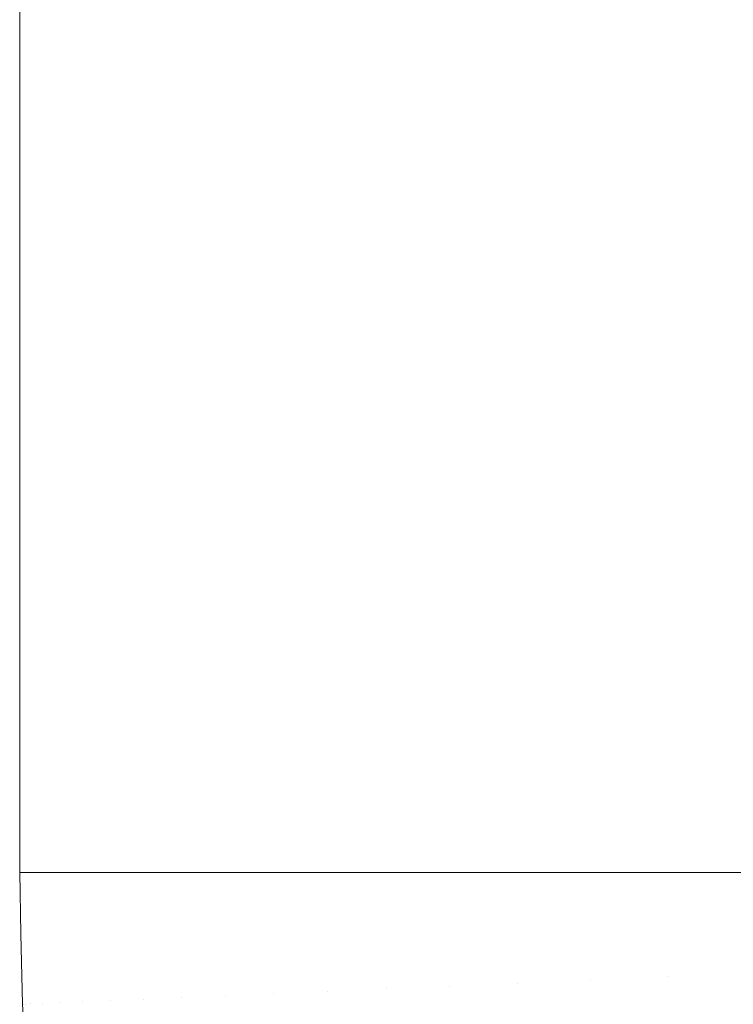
# Model space of a CAD drawing. Header units: centimetres. Extents: x -26 to 27.3, y 37.2 to 39.
# Tile 11 of 256: x -25.9597 to -25.9367, y 37.2959 to 37.3276. Entities that reach past the tile are written whole.
import ezdxf

# ---------------------------------------------------------------- set-up
doc = ezdxf.new("R2010")
doc.units = ezdxf.units.CM
doc.header["$LTSCALE"] = 2.54
doc.layers.add('Lucido design-1', color=7, linetype='Continuous')

# ---------------------------------------------------------------- blocks, each defined once
blk = doc.blocks.new('Gruppo-6-1')
at = {"color": 7, "linetype": 'Continuous', "lineweight": 9}
for points, invisible_edges in [([(-25.959686, 38.900112, -349.379592), (-25.959734, 38.900112, -349.382667), (-25.959734, 37.300112, -349.382667), (-25.959686, 37.300112, -349.379592)], 8), ([(-25.959734, 37.300112, -349.982667), (-25.959734, 38.900112, -349.982667), (-25.959639, 38.900112, -349.987027), (-25.959639, 37.300112, -349.987027)], 4), ([(-25.959686, 38.900112, -373.346355), (-25.959734, 38.900112, -373.34943), (-25.959734, 37.300112, -373.34943), (-25.959686, 37.300112, -373.346355)], 8), ([(-25.959734, 37.300112, -373.94943), (-25.959734, 38.900112, -373.94943), (-25.959639, 38.900112, -373.95379), (-25.959639, 37.300112, -373.95379)], 4), ([(-25.959686, 37.300112, -349.379592), (-25.95962, 37.300112, -349.378308), (-25.95962, 38.900112, -349.378308), (-25.959686, 38.900112, -349.379592)], 10), ([(-25.959686, 37.300112, -373.346355), (-25.95962, 37.300112, -373.345071), (-25.95962, 38.900112, -373.345071), (-25.959686, 38.900112, -373.346355)], 10), ([(-25.959639, 37.300112, -349.987027), (-25.959639, 38.900112, -349.987027), (-25.959372, 38.900112, -349.991159), (-25.959372, 37.300112, -349.991159)], 5), ([(-25.959639, 37.300112, -373.95379), (-25.959639, 38.900112, -373.95379), (-25.959372, 38.900112, -373.957922), (-25.959372, 37.300112, -373.957922)], 5), ([(-25.959473, 38.900112, -349.375446), (-25.95962, 38.900112, -349.378308), (-25.95962, 37.300112, -349.378308), (-25.959473, 37.300112, -349.375446)], 10), ([(-25.959473, 38.900112, -373.342209), (-25.95962, 38.900112, -373.345071), (-25.95962, 37.300112, -373.345071), (-25.959473, 37.300112, -373.342209)], 10), ([(-25.959473, 37.300112, -349.375446), (-25.959354, 37.300112, -349.374176), (-25.959354, 38.900112, -349.374176), (-25.959473, 38.900112, -349.375446)], 10), ([(-25.959473, 37.300112, -373.342209), (-25.959354, 37.300112, -373.340939), (-25.959354, 38.900112, -373.340939), (-25.959473, 38.900112, -373.342209)], 10), ([(-25.959372, 37.300112, -349.991159), (-25.959372, 38.900112, -349.991159), (-25.958936, 38.900112, -349.995273), (-25.958936, 37.300112, -349.995273)], 5), ([(-25.959372, 37.300112, -373.957922), (-25.959372, 38.900112, -373.957922), (-25.958936, 38.900112, -373.962036), (-25.958936, 37.300112, -373.962036)], 5), ([(-25.959087, 38.900112, -349.37131), (-25.959354, 38.900112, -349.374176), (-25.959354, 37.300112, -349.374176), (-25.959087, 37.300112, -349.37131)], 10), ([(-25.959087, 38.900112, -373.338073), (-25.959354, 38.900112, -373.340939), (-25.959354, 37.300112, -373.340939), (-25.959087, 37.300112, -373.338073)], 10), ([(-25.959087, 37.300112, -349.37131), (-25.958918, 37.300112, -349.370062), (-25.958918, 38.900112, -349.370062), (-25.959087, 38.900112, -349.37131)], 10), ([(-25.959087, 37.300112, -373.338073), (-25.958918, 37.300112, -373.336825), (-25.958918, 38.900112, -373.336825), (-25.959087, 38.900112, -373.338073)], 10), ([(-25.958936, 37.300112, -349.995273), (-25.958936, 38.900112, -349.995273), (-25.95833, 38.900112, -349.999363), (-25.95833, 37.300112, -349.999363)], 5), ([(-25.958936, 37.300112, -373.962036), (-25.958936, 38.900112, -373.962036), (-25.95833, 38.900112, -373.966126), (-25.95833, 37.300112, -373.966126)], 5), ([(-25.958529, 38.900112, -349.367189), (-25.958918, 38.900112, -349.370062), (-25.958918, 37.300112, -349.370062), (-25.958529, 37.300112, -349.367189)], 10), ([(-25.958529, 38.900112, -373.333952), (-25.958918, 38.900112, -373.336825), (-25.958918, 37.300112, -373.336825), (-25.958529, 37.300112, -373.333952)], 10), ([(-25.958529, 37.300112, -349.367189), (-25.958312, 37.300112, -349.365974), (-25.958312, 38.900112, -349.365974), (-25.958529, 38.900112, -349.367189)], 10), ([(-25.958529, 37.300112, -373.333952), (-25.958312, 37.300112, -373.332737), (-25.958312, 38.900112, -373.332737), (-25.958529, 38.900112, -373.333952)], 10), ([(-25.95833, 37.300112, -349.999363), (-25.95833, 38.900112, -349.999363), (-25.957557, 38.900112, -350.00342), (-25.957557, 37.300112, -350.00342)], 5), ([(-25.95833, 37.300112, -373.966126), (-25.95833, 38.900112, -373.966126), (-25.957557, 38.900112, -373.970183), (-25.957557, 37.300112, -373.970183)], 5), ([(-25.957799, 38.900112, -349.363092), (-25.958312, 38.900112, -349.365974), (-25.958312, 37.300112, -349.365974), (-25.957799, 37.300112, -349.363092)], 10), ([(-25.957799, 38.900112, -373.329855), (-25.958312, 38.900112, -373.332737), (-25.958312, 37.300112, -373.332737), (-25.957799, 37.300112, -373.329855)], 10), ([(-25.957799, 37.300112, -349.363092), (-25.957539, 37.300112, -349.361917), (-25.957539, 38.900112, -349.361917), (-25.957799, 38.900112, -349.363092)], 10), ([(-25.957799, 37.300112, -373.329855), (-25.957539, 37.300112, -373.32868), (-25.957539, 38.900112, -373.32868), (-25.957799, 38.900112, -373.329855)], 10), ([(-25.957557, 37.300112, -350.00342), (-25.957557, 38.900112, -350.00342), (-25.956617, 38.900112, -350.007438), (-25.956617, 37.300112, -350.007438)], 5), ([(-25.957557, 37.300112, -373.970183), (-25.957557, 38.900112, -373.970183), (-25.956617, 38.900112, -373.974201), (-25.956617, 37.300112, -373.974201)], 5), ([(-25.956899, 38.900112, -349.359025), (-25.957539, 38.900112, -349.361917), (-25.957539, 37.300112, -349.361917), (-25.956899, 37.300112, -349.359025)], 10), ([(-25.956899, 38.900112, -373.325788), (-25.957539, 38.900112, -373.32868), (-25.957539, 37.300112, -373.32868), (-25.956899, 37.300112, -373.325788)], 10), ([(-25.956899, 37.300112, -349.359025), (-25.9566, 37.300112, -349.357899), (-25.9566, 38.900112, -349.357899), (-25.956899, 38.900112, -349.359025)], 10), ([(-25.956899, 37.300112, -373.325788), (-25.9566, 37.300112, -373.324663), (-25.9566, 38.900112, -373.324663), (-25.956899, 38.900112, -373.325788)], 10), ([(-25.956617, 37.300112, -350.007438), (-25.956617, 38.900112, -350.007438), (-25.955513, 38.900112, -350.011411), (-25.955513, 37.300112, -350.011411)], 5), ([(-25.956617, 37.300112, -373.974201), (-25.956617, 38.900112, -373.974201), (-25.955513, 38.900112, -373.978174), (-25.955513, 37.300112, -373.978174)], 5), ([(-25.955829, 38.900112, -349.354995), (-25.9566, 38.900112, -349.357899), (-25.9566, 37.300112, -349.357899), (-25.955829, 37.300112, -349.354995)], 10), ([(-25.955829, 38.900112, -373.321758), (-25.9566, 38.900112, -373.324663), (-25.9566, 37.300112, -373.324663), (-25.955829, 37.300112, -373.321758)], 10), ([(-25.955829, 37.300112, -349.354995), (-25.955497, 37.300112, -349.353927), (-25.955497, 38.900112, -349.353927), (-25.955829, 38.900112, -349.354995)], 10), ([(-25.955829, 37.300112, -373.321758), (-25.955497, 37.300112, -373.32069), (-25.955497, 38.900112, -373.32069), (-25.955829, 38.900112, -373.321758)], 10), ([(-25.955513, 37.300112, -350.011411), (-25.955513, 38.900112, -350.011411), (-25.954248, 38.900112, -350.015332), (-25.954248, 37.300112, -350.015332)], 5), ([(-25.955513, 37.300112, -373.978174), (-25.955513, 38.900112, -373.978174), (-25.954248, 38.900112, -373.982095), (-25.954248, 37.300112, -373.982095)], 5), ([(-25.954591, 38.900112, -349.35101), (-25.955497, 38.900112, -349.353927), (-25.955497, 37.300112, -349.353927), (-25.954591, 37.300112, -349.35101)], 10), ([(-25.954591, 38.900112, -373.317773), (-25.955497, 38.900112, -373.32069), (-25.955497, 37.300112, -373.32069), (-25.954591, 37.300112, -373.317773)], 10), ([(-25.954591, 37.300112, -349.35101), (-25.954233, 37.300112, -349.350007), (-25.954233, 38.900112, -349.350007), (-25.954591, 38.900112, -349.35101)], 10), ([(-25.954591, 37.300112, -373.317773), (-25.954233, 37.300112, -373.31677), (-25.954233, 38.900112, -373.31677), (-25.954591, 38.900112, -373.317773)], 10), ([(-25.954248, 37.300112, -350.015332), (-25.954248, 38.900112, -350.015332), (-25.952824, 38.900112, -350.019194), (-25.952824, 37.300112, -350.019194)], 5), ([(-25.954248, 37.300112, -373.982095), (-25.954248, 38.900112, -373.982095), (-25.952824, 38.900112, -373.985957), (-25.952824, 37.300112, -373.985957)], 5), ([(-25.953186, 38.900112, -349.347077), (-25.954233, 38.900112, -349.350007), (-25.954233, 37.300112, -349.350007), (-25.953186, 37.300112, -349.347077)], 10), ([(-25.953186, 38.900112, -373.31384), (-25.954233, 38.900112, -373.31677), (-25.954233, 37.300112, -373.31677), (-25.953186, 37.300112, -373.31384)], 10), ([(-25.953186, 37.300112, -349.347077), (-25.952809, 37.300112, -349.346146), (-25.952809, 38.900112, -349.346146), (-25.953186, 38.900112, -349.347077)], 10), ([(-25.953186, 37.300112, -373.31384), (-25.952809, 37.300112, -373.312909), (-25.952809, 38.900112, -373.312909), (-25.953186, 38.900112, -373.31384)], 10), ([(-25.952824, 37.300112, -350.019194), (-25.952824, 38.900112, -350.019194), (-25.951243, 38.900112, -350.02299), (-25.951243, 37.300112, -350.02299)], 5), ([(-25.952824, 37.300112, -373.985957), (-25.952824, 38.900112, -373.985957), (-25.951243, 38.900112, -373.989753), (-25.951243, 37.300112, -373.989753)], 5), ([(-25.951617, 38.900112, -349.343202), (-25.952809, 38.900112, -349.346146), (-25.952809, 37.300112, -349.346146), (-25.951617, 37.300112, -349.343202)], 10), ([(-25.951617, 38.900112, -373.309965), (-25.952809, 38.900112, -373.312909), (-25.952809, 37.300112, -373.312909), (-25.951617, 37.300112, -373.309965)], 10), ([(-25.951617, 37.300112, -349.343202), (-25.951229, 37.300112, -349.342349), (-25.951229, 38.900112, -349.342349), (-25.951617, 38.900112, -349.343202)], 10), ([(-25.951617, 37.300112, -373.309965), (-25.951229, 37.300112, -373.309112), (-25.951229, 38.900112, -373.309112), (-25.951617, 38.900112, -373.309965)], 10), ([(-25.951243, 37.300112, -350.02299), (-25.951243, 38.900112, -350.02299), (-25.949509, 38.900112, -350.026716), (-25.949509, 37.300112, -350.026716)], 5), ([(-25.951243, 37.300112, -373.989753), (-25.951243, 38.900112, -373.989753), (-25.949509, 38.900112, -373.993479), (-25.949509, 37.300112, -373.993479)], 5), ([(-25.949885, 38.900112, -349.339392), (-25.951229, 38.900112, -349.342349), (-25.951229, 37.300112, -349.342349), (-25.949885, 37.300112, -349.339392)], 10), ([(-25.949885, 38.900112, -373.306155), (-25.951229, 38.900112, -373.309112), (-25.951229, 37.300112, -373.309112), (-25.949885, 37.300112, -373.306155)], 10), ([(-25.949885, 37.300112, -349.339392), (-25.949497, 37.300112, -349.338624), (-25.949497, 38.900112, -349.338624), (-25.949885, 38.900112, -349.339392)], 10), ([(-25.949885, 37.300112, -373.306155), (-25.949497, 37.300112, -373.305387), (-25.949497, 38.900112, -373.305387), (-25.949885, 38.900112, -373.306155)], 10), ([(-25.949509, 37.300112, -350.026716), (-25.949509, 38.900112, -350.026716), (-25.947626, 38.900112, -350.030363), (-25.947626, 37.300112, -350.030363)], 5), ([(-25.949509, 37.300112, -373.993479), (-25.949509, 38.900112, -373.993479), (-25.947626, 38.900112, -373.997126), (-25.947626, 37.300112, -373.997126)], 5), ([(-25.947994, 38.900112, -349.335655), (-25.949497, 38.900112, -349.338624), (-25.949497, 37.300112, -349.338624), (-25.947994, 37.300112, -349.335655)], 10), ([(-25.947994, 38.900112, -373.302418), (-25.949497, 38.900112, -373.305387), (-25.949497, 37.300112, -373.305387), (-25.947994, 37.300112, -373.302418)], 10), ([(-25.947994, 37.300112, -349.335655), (-25.947614, 37.300112, -349.334976), (-25.947614, 38.900112, -349.334976), (-25.947994, 38.900112, -349.335655)], 10), ([(-25.947994, 37.300112, -373.302418), (-25.947614, 37.300112, -373.301739), (-25.947614, 38.900112, -373.301739), (-25.947994, 38.900112, -373.302418)], 10), ([(-25.947626, 37.300112, -350.030363), (-25.947626, 38.900112, -350.030363), (-25.945596, 38.900112, -350.033928), (-25.945596, 37.300112, -350.033928)], 5), ([(-25.947626, 37.300112, -373.997126), (-25.947626, 38.900112, -373.997126), (-25.945596, 38.900112, -374.000691), (-25.945596, 37.300112, -374.000691)], 5), ([(-25.945946, 38.900112, -349.331997), (-25.947614, 38.900112, -349.334976), (-25.947614, 37.300112, -349.334976), (-25.945946, 37.300112, -349.331997)], 10), ([(-25.945946, 38.900112, -373.29876), (-25.947614, 38.900112, -373.301739), (-25.947614, 37.300112, -373.301739), (-25.945946, 37.300112, -373.29876)], 10), ([(-25.945946, 37.300112, -349.331997), (-25.945586, 37.300112, -349.331412), (-25.945586, 38.900112, -349.331412), (-25.945946, 38.900112, -349.331997)], 10), ([(-25.945946, 37.300112, -373.29876), (-25.945586, 37.300112, -373.298175), (-25.945586, 38.900112, -373.298175), (-25.945946, 38.900112, -373.29876)], 10), ([(-25.945596, 37.300112, -350.033928), (-25.945596, 38.900112, -350.033928), (-25.943423, 38.900112, -350.037403), (-25.943423, 37.300112, -350.037403)], 5), ([(-25.945596, 37.300112, -374.000691), (-25.945596, 38.900112, -374.000691), (-25.943423, 38.900112, -374.004166), (-25.943423, 37.300112, -374.004166)], 5), ([(-25.943744, 38.900112, -349.328425), (-25.945586, 38.900112, -349.331412), (-25.945586, 37.300112, -349.331412), (-25.943744, 37.300112, -349.328425)], 10), ([(-25.943744, 38.900112, -373.295188), (-25.945586, 38.900112, -373.298175), (-25.945586, 37.300112, -373.298175), (-25.943744, 37.300112, -373.295188)], 10), ([(-25.943744, 37.300112, -349.328425), (-25.943415, 37.300112, -349.327937), (-25.943415, 38.900112, -349.327937), (-25.943744, 38.900112, -349.328425)], 10), ([(-25.943744, 37.300112, -373.295188), (-25.943415, 37.300112, -373.2947), (-25.943415, 38.900112, -373.2947), (-25.943744, 38.900112, -373.295188)], 10), ([(-25.943423, 37.300112, -350.037403), (-25.943423, 38.900112, -350.037403), (-25.941113, 38.900112, -350.040783), (-25.941113, 37.300112, -350.040783)], 5), ([(-25.943423, 37.300112, -374.004166), (-25.943423, 38.900112, -374.004166), (-25.941113, 38.900112, -374.007546), (-25.941113, 37.300112, -374.007546)], 5), ([(-25.941392, 38.900112, -349.324944), (-25.943415, 38.900112, -349.327937), (-25.943415, 37.300112, -349.327937), (-25.941392, 37.300112, -349.324944)], 10), ([(-25.941392, 38.900112, -373.291708), (-25.943415, 38.900112, -373.2947), (-25.943415, 37.300112, -373.2947), (-25.941392, 37.300112, -373.291708)], 10), ([(-25.941392, 37.300112, -349.324944), (-25.941105, 37.300112, -349.324556), (-25.941105, 38.900112, -349.324556), (-25.941392, 38.900112, -349.324944)], 10), ([(-25.941392, 37.300112, -373.291708), (-25.941105, 37.300112, -373.291319), (-25.941105, 38.900112, -373.291319), (-25.941392, 38.900112, -373.291708)], 10), ([(-25.941113, 37.300112, -350.040783), (-25.941113, 38.900112, -350.040783), (-25.938668, 38.900112, -350.044062), (-25.938668, 37.300112, -350.044062)], 5), ([(-25.941113, 37.300112, -374.007546), (-25.941113, 38.900112, -374.007546), (-25.938668, 38.900112, -374.010825), (-25.938668, 37.300112, -374.010825)], 5), ([(-25.938894, 38.900112, -349.321563), (-25.941105, 38.900112, -349.324556), (-25.941105, 37.300112, -349.324556), (-25.938894, 37.300112, -349.321563)], 10), ([(-25.938894, 38.900112, -373.288326), (-25.941105, 38.900112, -373.291319), (-25.941105, 37.300112, -373.291319), (-25.938894, 37.300112, -373.288326)], 10), ([(-25.938894, 37.300112, -349.321563), (-25.938662, 37.300112, -349.321276), (-25.938662, 38.900112, -349.321276), (-25.938894, 38.900112, -349.321563)], 10), ([(-25.938894, 37.300112, -373.288326), (-25.938662, 37.300112, -373.288039), (-25.938662, 38.900112, -373.288039), (-25.938894, 38.900112, -373.288326)], 10), ([(-25.938668, 37.300112, -350.044062), (-25.938668, 38.900112, -350.044062), (-25.936093, 38.900112, -350.047236), (-25.936093, 37.300112, -350.047236)], 5), ([(-25.938668, 37.300112, -374.010825), (-25.938668, 38.900112, -374.010825), (-25.936093, 38.900112, -374.013999), (-25.936093, 37.300112, -374.013999)], 5), ([(-25.936252, 38.900112, -349.318286), (-25.938662, 38.900112, -349.321276), (-25.938662, 37.300112, -349.321276), (-25.936252, 37.300112, -349.318286)], 10), ([(-25.936252, 38.900112, -373.285049), (-25.938662, 38.900112, -373.288039), (-25.938662, 37.300112, -373.288039), (-25.936252, 37.300112, -373.285049)], 10), ([(-25.959686, 37.300112, -349.379592), (-25.959734, 37.300112, -349.382667), (-25.959692, 37.29814, -349.382667)], 8), ([(-25.959692, 37.29814, -349.982667), (-25.959692, 37.29814, -349.382667), (-25.959734, 37.300112, -349.382667), (-25.959734, 37.300112, -349.982667)], 1), ([(-25.959692, 37.29814, -349.982667), (-25.959734, 37.300112, -349.982667), (-25.959639, 37.300112, -349.987027)], 8), ([(-25.959686, 37.300112, -373.346355), (-25.959734, 37.300112, -373.34943), (-25.959692, 37.29814, -373.34943)], 8), ([(-25.959692, 37.29814, -373.94943), (-25.959692, 37.29814, -373.34943), (-25.959734, 37.300112, -373.34943), (-25.959734, 37.300112, -373.94943)], 1), ([(-25.959692, 37.29814, -373.94943), (-25.959734, 37.300112, -373.94943), (-25.959639, 37.300112, -373.95379)], 8), ([(-25.959692, 37.29814, -349.382667), (-25.959644, 37.295868, -349.382667), (-25.959596, 37.29587, -349.379592), (-25.959686, 37.300112, -349.379592)], 14), ([(-25.959639, 37.300112, -349.987027), (-25.959549, 37.295872, -349.987027), (-25.959644, 37.295868, -349.982667), (-25.959692, 37.29814, -349.982667)], 11), ([(-25.959692, 37.29814, -373.34943), (-25.959644, 37.295868, -373.34943), (-25.959596, 37.29587, -373.346355), (-25.959686, 37.300112, -373.346355)], 14), ([(-25.959639, 37.300112, -373.95379), (-25.959549, 37.295872, -373.95379), (-25.959644, 37.295868, -373.94943), (-25.959692, 37.29814, -373.94943)], 11), ([(-25.95962, 37.300112, -349.378308), (-25.959686, 37.300112, -349.379592), (-25.959596, 37.29587, -349.379592)], 10), ([(-25.95962, 37.300112, -373.345071), (-25.959686, 37.300112, -373.346355), (-25.959596, 37.29587, -373.346355)], 10), ([(-25.959549, 37.295872, -349.987027), (-25.959639, 37.300112, -349.987027), (-25.959372, 37.300112, -349.991159), (-25.959283, 37.295883, -349.991159)], 13), ([(-25.959549, 37.295872, -373.95379), (-25.959639, 37.300112, -373.95379), (-25.959372, 37.300112, -373.957922), (-25.959283, 37.295883, -373.957922)], 13), ([(-25.959596, 37.29587, -349.379592), (-25.959383, 37.295879, -349.375446), (-25.959473, 37.300112, -349.375446), (-25.95962, 37.300112, -349.378308)], 11), ([(-25.959596, 37.29587, -373.346355), (-25.959383, 37.295879, -373.342209), (-25.959473, 37.300112, -373.342209), (-25.95962, 37.300112, -373.345071)], 11), ([(-25.959354, 37.300112, -349.374176), (-25.959473, 37.300112, -349.375446), (-25.959383, 37.295879, -349.375446)], 10), ([(-25.959354, 37.300112, -373.340939), (-25.959473, 37.300112, -373.342209), (-25.959383, 37.295879, -373.342209)], 10), ([(-25.959383, 37.295879, -349.375446), (-25.958997, 37.295895, -349.37131), (-25.959087, 37.300112, -349.37131), (-25.959354, 37.300112, -349.374176)], 11), ([(-25.959383, 37.295879, -373.342209), (-25.958997, 37.295895, -373.338073), (-25.959087, 37.300112, -373.338073), (-25.959354, 37.300112, -373.340939)], 11), ([(-25.959283, 37.295883, -349.991159), (-25.959372, 37.300112, -349.991159), (-25.958936, 37.300112, -349.995273), (-25.958846, 37.295902, -349.995273)], 13), ([(-25.959283, 37.295883, -373.957922), (-25.959372, 37.300112, -373.957922), (-25.958936, 37.300112, -373.962036), (-25.958846, 37.295902, -373.962036)], 13), ([(-25.958918, 37.300112, -349.370062), (-25.959087, 37.300112, -349.37131), (-25.958997, 37.295895, -349.37131)], 10), ([(-25.958918, 37.300112, -373.336825), (-25.959087, 37.300112, -373.338073), (-25.958997, 37.295895, -373.338073)], 10), ([(-25.958997, 37.295895, -349.37131), (-25.95844, 37.295919, -349.367189), (-25.958529, 37.300112, -349.367189), (-25.958918, 37.300112, -349.370062)], 11), ([(-25.958997, 37.295895, -373.338073), (-25.95844, 37.295919, -373.333952), (-25.958529, 37.300112, -373.333952), (-25.958918, 37.300112, -373.336825)], 11), ([(-25.958846, 37.295902, -349.995273), (-25.958936, 37.300112, -349.995273), (-25.95833, 37.300112, -349.999363), (-25.958241, 37.295927, -349.999363)], 13), ([(-25.958846, 37.295902, -373.962036), (-25.958936, 37.300112, -373.962036), (-25.95833, 37.300112, -373.966126), (-25.958241, 37.295927, -373.966126)], 13), ([(-25.958312, 37.300112, -349.365974), (-25.958529, 37.300112, -349.367189), (-25.95844, 37.295919, -349.367189)], 10), ([(-25.958312, 37.300112, -373.332737), (-25.958529, 37.300112, -373.333952), (-25.95844, 37.295919, -373.333952)], 10), ([(-25.95844, 37.295919, -349.367189), (-25.957711, 37.29595, -349.363092), (-25.957799, 37.300112, -349.363092), (-25.958312, 37.300112, -349.365974)], 11), ([(-25.95844, 37.295919, -373.333952), (-25.957711, 37.29595, -373.329855), (-25.957799, 37.300112, -373.329855), (-25.958312, 37.300112, -373.332737)], 11), ([(-25.958241, 37.295927, -349.999363), (-25.95833, 37.300112, -349.999363), (-25.957557, 37.300112, -350.00342), (-25.957468, 37.29596, -350.00342)], 13), ([(-25.958241, 37.295927, -373.966126), (-25.95833, 37.300112, -373.966126), (-25.957557, 37.300112, -373.970183), (-25.957468, 37.29596, -373.970183)], 13), ([(-25.957539, 37.300112, -349.361917), (-25.957799, 37.300112, -349.363092), (-25.957711, 37.29595, -349.363092)], 10), ([(-25.957539, 37.300112, -373.32868), (-25.957799, 37.300112, -373.329855), (-25.957711, 37.29595, -373.329855)], 10), ([(-25.957711, 37.29595, -349.363092), (-25.956811, 37.295988, -349.359025), (-25.956899, 37.300112, -349.359025), (-25.957539, 37.300112, -349.361917)], 11), ([(-25.957711, 37.29595, -373.329855), (-25.956811, 37.295988, -373.325788), (-25.956899, 37.300112, -373.325788), (-25.957539, 37.300112, -373.32868)], 11), ([(-25.957468, 37.29596, -350.00342), (-25.957557, 37.300112, -350.00342), (-25.956617, 37.300112, -350.007438), (-25.95653, 37.296, -350.007438)], 13), ([(-25.957468, 37.29596, -373.970183), (-25.957557, 37.300112, -373.970183), (-25.956617, 37.300112, -373.974201), (-25.95653, 37.296, -373.974201)], 13), ([(-25.9566, 37.300112, -349.357899), (-25.956899, 37.300112, -349.359025), (-25.956811, 37.295988, -349.359025)], 10), ([(-25.9566, 37.300112, -373.324663), (-25.956899, 37.300112, -373.325788), (-25.956811, 37.295988, -373.325788)], 10), ([(-25.956811, 37.295988, -349.359025), (-25.955742, 37.296034, -349.354995), (-25.955829, 37.300112, -349.354995), (-25.9566, 37.300112, -349.357899)], 11), ([(-25.956811, 37.295988, -373.325788), (-25.955742, 37.296034, -373.321758), (-25.955829, 37.300112, -373.321758), (-25.9566, 37.300112, -373.324663)], 11), ([(-25.95653, 37.296, -350.007438), (-25.956617, 37.300112, -350.007438), (-25.955513, 37.300112, -350.011411), (-25.955427, 37.296047, -350.011411)], 13), ([(-25.95653, 37.296, -373.974201), (-25.956617, 37.300112, -373.974201), (-25.955513, 37.300112, -373.978174), (-25.955427, 37.296047, -373.978174)], 13), ([(-25.955497, 37.300112, -349.353927), (-25.955829, 37.300112, -349.354995), (-25.955742, 37.296034, -349.354995)], 10), ([(-25.955497, 37.300112, -373.32069), (-25.955829, 37.300112, -373.321758), (-25.955742, 37.296034, -373.321758)], 10), ([(-25.955742, 37.296034, -349.354995), (-25.954505, 37.296086, -349.35101), (-25.954591, 37.300112, -349.35101), (-25.955497, 37.300112, -349.353927)], 11), ([(-25.955742, 37.296034, -373.321758), (-25.954505, 37.296086, -373.317773), (-25.954591, 37.300112, -373.317773), (-25.955497, 37.300112, -373.32069)], 11), ([(-25.955427, 37.296047, -350.011411), (-25.955513, 37.300112, -350.011411), (-25.954248, 37.300112, -350.015332), (-25.954163, 37.296101, -350.015332)], 13), ([(-25.955427, 37.296047, -373.978174), (-25.955513, 37.300112, -373.978174), (-25.954248, 37.300112, -373.982095), (-25.954163, 37.296101, -373.982095)], 13), ([(-25.954233, 37.300112, -349.350007), (-25.954591, 37.300112, -349.35101), (-25.954505, 37.296086, -349.35101)], 10), ([(-25.954233, 37.300112, -373.31677), (-25.954591, 37.300112, -373.317773), (-25.954505, 37.296086, -373.317773)], 10), ([(-25.954505, 37.296086, -349.35101), (-25.953102, 37.296146, -349.347077), (-25.953186, 37.300112, -349.347077), (-25.954233, 37.300112, -349.350007)], 11), ([(-25.954505, 37.296086, -373.317773), (-25.953102, 37.296146, -373.31384), (-25.953186, 37.300112, -373.31384), (-25.954233, 37.300112, -373.31677)], 11), ([(-25.954163, 37.296101, -350.015332), (-25.954248, 37.300112, -350.015332), (-25.952824, 37.300112, -350.019194), (-25.95274, 37.296161, -350.019194)], 13), ([(-25.954163, 37.296101, -373.982095), (-25.954248, 37.300112, -373.982095), (-25.952824, 37.300112, -373.985957), (-25.95274, 37.296161, -373.985957)], 13), ([(-25.952809, 37.300112, -349.346146), (-25.953186, 37.300112, -349.347077), (-25.953102, 37.296146, -349.347077)], 10), ([(-25.952809, 37.300112, -373.312909), (-25.953186, 37.300112, -373.31384), (-25.953102, 37.296146, -373.31384)], 10), ([(-25.953102, 37.296146, -349.347077), (-25.951534, 37.296212, -349.343202), (-25.951617, 37.300112, -349.343202), (-25.952809, 37.300112, -349.346146)], 11), ([(-25.953102, 37.296146, -373.31384), (-25.951534, 37.296212, -373.309965), (-25.951617, 37.300112, -373.309965), (-25.952809, 37.300112, -373.312909)], 11), ([(-25.95274, 37.296161, -350.019194), (-25.952824, 37.300112, -350.019194), (-25.951243, 37.300112, -350.02299), (-25.951161, 37.296228, -350.02299)], 13), ([(-25.95274, 37.296161, -373.985957), (-25.952824, 37.300112, -373.985957), (-25.951243, 37.300112, -373.989753), (-25.951161, 37.296228, -373.989753)], 13), ([(-25.951229, 37.300112, -349.342349), (-25.951617, 37.300112, -349.343202), (-25.951534, 37.296212, -349.343202)], 10), ([(-25.951229, 37.300112, -373.309112), (-25.951617, 37.300112, -373.309965), (-25.951534, 37.296212, -373.309965)], 10), ([(-25.951534, 37.296212, -349.343202), (-25.949804, 37.296286, -349.339392), (-25.949885, 37.300112, -349.339392), (-25.951229, 37.300112, -349.342349)], 11), ([(-25.951534, 37.296212, -373.309965), (-25.949804, 37.296286, -373.306155), (-25.949885, 37.300112, -373.306155), (-25.951229, 37.300112, -373.309112)], 11), ([(-25.951161, 37.296228, -350.02299), (-25.951243, 37.300112, -350.02299), (-25.949509, 37.300112, -350.026716), (-25.949429, 37.296302, -350.026716)], 13), ([(-25.951161, 37.296228, -373.989753), (-25.951243, 37.300112, -373.989753), (-25.949509, 37.300112, -373.993479), (-25.949429, 37.296302, -373.993479)], 13), ([(-25.949497, 37.300112, -349.338624), (-25.949885, 37.300112, -349.339392), (-25.949804, 37.296286, -349.339392)], 10), ([(-25.949497, 37.300112, -373.305387), (-25.949885, 37.300112, -373.306155), (-25.949804, 37.296286, -373.306155)], 10), ([(-25.949804, 37.296286, -349.339392), (-25.947915, 37.296366, -349.335655), (-25.947994, 37.300112, -349.335655), (-25.949497, 37.300112, -349.338624)], 11), ([(-25.949804, 37.296286, -373.306155), (-25.947915, 37.296366, -373.302418), (-25.947994, 37.300112, -373.302418), (-25.949497, 37.300112, -373.305387)], 11), ([(-25.949429, 37.296302, -350.026716), (-25.949509, 37.300112, -350.026716), (-25.947626, 37.300112, -350.030363), (-25.947547, 37.296382, -350.030363)], 13), ([(-25.949429, 37.296302, -373.993479), (-25.949509, 37.300112, -373.993479), (-25.947626, 37.300112, -373.997126), (-25.947547, 37.296382, -373.997126)], 13), ([(-25.947614, 37.300112, -349.334976), (-25.947994, 37.300112, -349.335655), (-25.947915, 37.296366, -349.335655)], 10), ([(-25.947614, 37.300112, -373.301739), (-25.947994, 37.300112, -373.302418), (-25.947915, 37.296366, -373.302418)], 10), ([(-25.947915, 37.296366, -349.335655), (-25.945869, 37.296453, -349.331997), (-25.945946, 37.300112, -349.331997), (-25.947614, 37.300112, -349.334976)], 11), ([(-25.947915, 37.296366, -373.302418), (-25.945869, 37.296453, -373.29876), (-25.945946, 37.300112, -373.29876), (-25.947614, 37.300112, -373.301739)], 11), ([(-25.947547, 37.296382, -350.030363), (-25.947626, 37.300112, -350.030363), (-25.945596, 37.300112, -350.033928), (-25.945519, 37.296468, -350.033928)], 13), ([(-25.947547, 37.296382, -373.997126), (-25.947626, 37.300112, -373.997126), (-25.945596, 37.300112, -374.000691), (-25.945519, 37.296468, -374.000691)], 13), ([(-25.945586, 37.300112, -349.331412), (-25.945946, 37.300112, -349.331997), (-25.945869, 37.296453, -349.331997)], 10), ([(-25.945586, 37.300112, -373.298175), (-25.945946, 37.300112, -373.29876), (-25.945869, 37.296453, -373.29876)], 10), ([(-25.945869, 37.296453, -349.331997), (-25.943669, 37.296546, -349.328425), (-25.943744, 37.300112, -349.328425), (-25.945586, 37.300112, -349.331412)], 11), ([(-25.945869, 37.296453, -373.29876), (-25.943669, 37.296546, -373.295188), (-25.943744, 37.300112, -373.295188), (-25.945586, 37.300112, -373.298175)], 11), ([(-25.945519, 37.296468, -350.033928), (-25.945596, 37.300112, -350.033928), (-25.943423, 37.300112, -350.037403), (-25.943348, 37.29656, -350.037403)], 13), ([(-25.945519, 37.296468, -374.000691), (-25.945596, 37.300112, -374.000691), (-25.943423, 37.300112, -374.004166), (-25.943348, 37.29656, -374.004166)], 13), ([(-25.943415, 37.300112, -349.327937), (-25.943744, 37.300112, -349.328425), (-25.943669, 37.296546, -349.328425)], 10), ([(-25.943415, 37.300112, -373.2947), (-25.943744, 37.300112, -373.295188), (-25.943669, 37.296546, -373.295188)], 10), ([(-25.943669, 37.296546, -349.328425), (-25.941319, 37.296646, -349.324944), (-25.941392, 37.300112, -349.324944), (-25.943415, 37.300112, -349.327937)], 11), ([(-25.943669, 37.296546, -373.295188), (-25.941319, 37.296646, -373.291708), (-25.941392, 37.300112, -373.291708), (-25.943415, 37.300112, -373.2947)], 11), ([(-25.943348, 37.29656, -350.037403), (-25.943423, 37.300112, -350.037403), (-25.941113, 37.300112, -350.040783), (-25.941039, 37.296658, -350.040783)], 13), ([(-25.943348, 37.29656, -374.004166), (-25.943423, 37.300112, -374.004166), (-25.941113, 37.300112, -374.007546), (-25.941039, 37.296658, -374.007546)], 13), ([(-25.941105, 37.300112, -349.324556), (-25.941392, 37.300112, -349.324944), (-25.941319, 37.296646, -349.324944)], 10), ([(-25.941105, 37.300112, -373.291319), (-25.941392, 37.300112, -373.291708), (-25.941319, 37.296646, -373.291708)], 10), ([(-25.941319, 37.296646, -349.324944), (-25.938822, 37.296752, -349.321563), (-25.938894, 37.300112, -349.321563), (-25.941105, 37.300112, -349.324556)], 11), ([(-25.941319, 37.296646, -373.291708), (-25.938822, 37.296752, -373.288326), (-25.938894, 37.300112, -373.288326), (-25.941105, 37.300112, -373.291319)], 11), ([(-25.941039, 37.296658, -350.040783), (-25.941113, 37.300112, -350.040783), (-25.938668, 37.300112, -350.044062), (-25.938597, 37.296762, -350.044062)], 13), ([(-25.941039, 37.296658, -374.007546), (-25.941113, 37.300112, -374.007546), (-25.938668, 37.300112, -374.010825), (-25.938597, 37.296762, -374.010825)], 13), ([(-25.938662, 37.300112, -349.321276), (-25.938894, 37.300112, -349.321563), (-25.938822, 37.296752, -349.321563)], 10), ([(-25.938662, 37.300112, -373.288039), (-25.938894, 37.300112, -373.288326), (-25.938822, 37.296752, -373.288326)], 10), ([(-25.938822, 37.296752, -349.321563), (-25.936183, 37.296864, -349.318286), (-25.936252, 37.300112, -349.318286), (-25.938662, 37.300112, -349.321276)], 11), ([(-25.938822, 37.296752, -373.288326), (-25.936183, 37.296864, -373.285049), (-25.936252, 37.300112, -373.285049), (-25.938662, 37.300112, -373.288039)], 11), ([(-25.938597, 37.296762, -350.044062), (-25.938668, 37.300112, -350.044062), (-25.936093, 37.300112, -350.047236), (-25.936024, 37.296871, -350.047236)], 13), ([(-25.938597, 37.296762, -374.010825), (-25.938668, 37.300112, -374.010825), (-25.936093, 37.300112, -374.013999), (-25.936024, 37.296871, -374.013999)], 13), ([(-25.959644, 37.295868, -349.382667), (-25.959692, 37.29814, -349.382667), (-25.959692, 37.29814, -349.982667), (-25.959644, 37.295868, -349.982667)], 10), ([(-25.959644, 37.295868, -373.34943), (-25.959692, 37.29814, -373.34943), (-25.959692, 37.29814, -373.94943), (-25.959644, 37.295868, -373.94943)], 10), ([(-25.941098, 37.293187, -349.324944), (-25.941319, 37.296646, -349.324944), (-25.943669, 37.296546, -349.328425), (-25.943442, 37.292987, -349.328425)], 15), ([(-25.941098, 37.293187, -373.291708), (-25.941319, 37.296646, -373.291708), (-25.943669, 37.296546, -373.295188), (-25.943442, 37.292987, -373.295188)], 15), ([(-25.943122, 37.293015, -350.037403), (-25.943348, 37.29656, -350.037403), (-25.941039, 37.296658, -350.040783), (-25.94082, 37.293211, -350.040783)], 15), ([(-25.943122, 37.293015, -374.004166), (-25.943348, 37.29656, -374.004166), (-25.941039, 37.296658, -374.007546), (-25.94082, 37.293211, -374.007546)], 15), ([(-25.938609, 37.293399, -349.321563), (-25.938822, 37.296752, -349.321563), (-25.941319, 37.296646, -349.324944), (-25.941098, 37.293187, -349.324944)], 15), ([(-25.938609, 37.293399, -373.288326), (-25.938822, 37.296752, -373.288326), (-25.941319, 37.296646, -373.291708), (-25.941098, 37.293187, -373.291708)], 15), ([(-25.94082, 37.293211, -350.040783), (-25.941039, 37.296658, -350.040783), (-25.938597, 37.296762, -350.044062), (-25.938383, 37.293418, -350.044062)], 15), ([(-25.94082, 37.293211, -374.007546), (-25.941039, 37.296658, -374.007546), (-25.938597, 37.296762, -374.010825), (-25.938383, 37.293418, -374.010825)], 15), ([(-25.935977, 37.293623, -349.318286), (-25.936183, 37.296864, -349.318286), (-25.938822, 37.296752, -349.321563), (-25.938609, 37.293399, -349.321563)], 15), ([(-25.935977, 37.293623, -373.285049), (-25.936183, 37.296864, -373.285049), (-25.938822, 37.296752, -373.288326), (-25.938609, 37.293399, -373.288326)], 15), ([(-25.938383, 37.293418, -350.044062), (-25.938597, 37.296762, -350.044062), (-25.936024, 37.296871, -350.047236), (-25.935818, 37.293636, -350.047236)], 15), ([(-25.938383, 37.293418, -374.010825), (-25.938597, 37.296762, -374.010825), (-25.936024, 37.296871, -374.013999), (-25.935818, 37.293636, -374.013999)], 15), ([(-25.949561, 37.292467, -349.339392), (-25.949804, 37.296286, -349.339392), (-25.951534, 37.296212, -349.343202), (-25.951286, 37.29232, -349.343202)], 15), ([(-25.949561, 37.292467, -373.306155), (-25.949804, 37.296286, -373.306155), (-25.951534, 37.296212, -373.309965), (-25.951286, 37.29232, -373.309965)], 15), ([(-25.950914, 37.292351, -350.02299), (-25.951161, 37.296228, -350.02299), (-25.949429, 37.296302, -350.026716), (-25.949186, 37.292498, -350.026716)], 15), ([(-25.950914, 37.292351, -373.989753), (-25.951161, 37.296228, -373.989753), (-25.949429, 37.296302, -373.993479), (-25.949186, 37.292498, -373.993479)], 15), ([(-25.947676, 37.292627, -349.335655), (-25.947915, 37.296366, -349.335655), (-25.949804, 37.296286, -349.339392), (-25.949561, 37.292467, -349.339392)], 15), ([(-25.947676, 37.292627, -373.302418), (-25.947915, 37.296366, -373.302418), (-25.949804, 37.296286, -373.306155), (-25.949561, 37.292467, -373.306155)], 15), ([(-25.949186, 37.292498, -350.026716), (-25.949429, 37.296302, -350.026716), (-25.947547, 37.296382, -350.030363), (-25.947309, 37.292658, -350.030363)], 15), ([(-25.949186, 37.292498, -373.993479), (-25.949429, 37.296302, -373.993479), (-25.947547, 37.296382, -373.997126), (-25.947309, 37.292658, -373.997126)], 15), ([(-25.945636, 37.292801, -349.331997), (-25.945869, 37.296453, -349.331997), (-25.947915, 37.296366, -349.335655), (-25.947676, 37.292627, -349.335655)], 15), ([(-25.945636, 37.292801, -373.29876), (-25.945869, 37.296453, -373.29876), (-25.947915, 37.296366, -373.302418), (-25.947676, 37.292627, -373.302418)], 15), ([(-25.947309, 37.292658, -350.030363), (-25.947547, 37.296382, -350.030363), (-25.945519, 37.296468, -350.033928), (-25.945287, 37.29283, -350.033928)], 15), ([(-25.947309, 37.292658, -373.997126), (-25.947547, 37.296382, -373.997126), (-25.945519, 37.296468, -374.000691), (-25.945287, 37.29283, -374.000691)], 15), ([(-25.943442, 37.292987, -349.328425), (-25.943669, 37.296546, -349.328425), (-25.945869, 37.296453, -349.331997), (-25.945636, 37.292801, -349.331997)], 15), ([(-25.943442, 37.292987, -373.295188), (-25.943669, 37.296546, -373.295188), (-25.945869, 37.296453, -373.29876), (-25.945636, 37.292801, -373.29876)], 15), ([(-25.945287, 37.29283, -350.033928), (-25.945519, 37.296468, -350.033928), (-25.943348, 37.29656, -350.037403), (-25.943122, 37.293015, -350.037403)], 15), ([(-25.945287, 37.29283, -374.000691), (-25.945519, 37.296468, -374.000691), (-25.943348, 37.29656, -374.004166), (-25.943122, 37.293015, -374.004166)], 15), ([(-25.956549, 37.291872, -349.359025), (-25.956811, 37.295988, -349.359025), (-25.957711, 37.29595, -349.363092), (-25.957446, 37.291795, -349.363092)], 15), ([(-25.956549, 37.291872, -373.325788), (-25.956811, 37.295988, -373.325788), (-25.957711, 37.29595, -373.329855), (-25.957446, 37.291795, -373.329855)], 15), ([(-25.957204, 37.291816, -350.00342), (-25.957468, 37.29596, -350.00342), (-25.95653, 37.296, -350.007438), (-25.956268, 37.291896, -350.007438)], 15), ([(-25.957204, 37.291816, -373.970183), (-25.957468, 37.29596, -373.970183), (-25.95653, 37.296, -373.974201), (-25.956268, 37.291896, -373.974201)], 15), ([(-25.955483, 37.291963, -349.354995), (-25.955742, 37.296034, -349.354995), (-25.956811, 37.295988, -349.359025), (-25.956549, 37.291872, -349.359025)], 15), ([(-25.955483, 37.291963, -373.321758), (-25.955742, 37.296034, -373.321758), (-25.956811, 37.295988, -373.325788), (-25.956549, 37.291872, -373.325788)], 15), ([(-25.956268, 37.291896, -350.007438), (-25.95653, 37.296, -350.007438), (-25.955427, 37.296047, -350.011411), (-25.955168, 37.291989, -350.011411)], 15), ([(-25.956268, 37.291896, -373.974201), (-25.95653, 37.296, -373.974201), (-25.955427, 37.296047, -373.978174), (-25.955168, 37.291989, -373.978174)], 15), ([(-25.954249, 37.292068, -349.35101), (-25.954505, 37.296086, -349.35101), (-25.955742, 37.296034, -349.354995), (-25.955483, 37.291963, -349.354995)], 15), ([(-25.954249, 37.292068, -373.317773), (-25.954505, 37.296086, -373.317773), (-25.955742, 37.296034, -373.321758), (-25.955483, 37.291963, -373.321758)], 15), ([(-25.955168, 37.291989, -350.011411), (-25.955427, 37.296047, -350.011411), (-25.954163, 37.296101, -350.015332), (-25.953908, 37.292097, -350.015332)], 15), ([(-25.955168, 37.291989, -373.978174), (-25.955427, 37.296047, -373.978174), (-25.954163, 37.296101, -373.982095), (-25.953908, 37.292097, -373.982095)], 15), ([(-25.952849, 37.292187, -349.347077), (-25.953102, 37.296146, -349.347077), (-25.954505, 37.296086, -349.35101), (-25.954249, 37.292068, -349.35101)], 15), ([(-25.952849, 37.292187, -373.31384), (-25.953102, 37.296146, -373.31384), (-25.954505, 37.296086, -373.317773), (-25.954249, 37.292068, -373.317773)], 15), ([(-25.953908, 37.292097, -350.015332), (-25.954163, 37.296101, -350.015332), (-25.95274, 37.296161, -350.019194), (-25.952489, 37.292217, -350.019194)], 15), ([(-25.953908, 37.292097, -373.982095), (-25.954163, 37.296101, -373.982095), (-25.95274, 37.296161, -373.985957), (-25.952489, 37.292217, -373.985957)], 15), ([(-25.951286, 37.29232, -349.343202), (-25.951534, 37.296212, -349.343202), (-25.953102, 37.296146, -349.347077), (-25.952849, 37.292187, -349.347077)], 15), ([(-25.951286, 37.29232, -373.309965), (-25.951534, 37.296212, -373.309965), (-25.953102, 37.296146, -373.31384), (-25.952849, 37.292187, -373.31384)], 15), ([(-25.952489, 37.292217, -350.019194), (-25.95274, 37.296161, -350.019194), (-25.951161, 37.296228, -350.02299), (-25.950914, 37.292351, -350.02299)], 15), ([(-25.952489, 37.292217, -373.985957), (-25.95274, 37.296161, -373.985957), (-25.951161, 37.296228, -373.989753), (-25.950914, 37.292351, -373.989753)], 15), ([(-25.959534, 37.294153, -349.982667), (-25.959644, 37.295868, -349.982667), (-25.959549, 37.295872, -349.987027)], 10), ([(-25.959534, 37.294153, -373.94943), (-25.959644, 37.295868, -373.94943), (-25.959549, 37.295872, -373.95379)], 10), ([(-25.959596, 37.29587, -349.379592), (-25.959644, 37.295868, -349.382667), (-25.959534, 37.294153, -349.382667)], 9), ([(-25.959596, 37.29587, -373.346355), (-25.959644, 37.295868, -373.34943), (-25.959534, 37.294153, -373.34943)], 9), ([(-25.959113, 37.291654, -349.375446), (-25.959383, 37.295879, -349.375446), (-25.959596, 37.29587, -349.379592), (-25.959326, 37.291635, -349.379592)], 15), ([(-25.959113, 37.291654, -373.342209), (-25.959383, 37.295879, -373.342209), (-25.959596, 37.29587, -373.346355), (-25.959326, 37.291635, -373.346355)], 15), ([(-25.959534, 37.294153, -349.382667), (-25.959373, 37.291631, -349.382667), (-25.959326, 37.291635, -349.379592), (-25.959596, 37.29587, -349.379592)], 14), ([(-25.959534, 37.294153, -373.34943), (-25.959373, 37.291631, -373.34943), (-25.959326, 37.291635, -373.346355), (-25.959596, 37.29587, -373.346355)], 14), ([(-25.959279, 37.291639, -349.987027), (-25.959549, 37.295872, -349.987027), (-25.959283, 37.295883, -349.991159), (-25.959014, 37.291662, -349.991159)], 15), ([(-25.959279, 37.291639, -373.95379), (-25.959549, 37.295872, -373.95379), (-25.959283, 37.295883, -373.957922), (-25.959014, 37.291662, -373.957922)], 15), ([(-25.959549, 37.295872, -349.987027), (-25.959279, 37.291639, -349.987027), (-25.959373, 37.291631, -349.982667), (-25.959534, 37.294153, -349.982667)], 11), ([(-25.959549, 37.295872, -373.95379), (-25.959279, 37.291639, -373.95379), (-25.959373, 37.291631, -373.94943), (-25.959534, 37.294153, -373.94943)], 11), ([(-25.958729, 37.291686, -349.37131), (-25.958997, 37.295895, -349.37131), (-25.959383, 37.295879, -349.375446), (-25.959113, 37.291654, -349.375446)], 15), ([(-25.958729, 37.291686, -373.338073), (-25.958997, 37.295895, -373.338073), (-25.959383, 37.295879, -373.342209), (-25.959113, 37.291654, -373.342209)], 15), ([(-25.959014, 37.291662, -349.991159), (-25.959283, 37.295883, -349.991159), (-25.958846, 37.295902, -349.995273), (-25.958578, 37.291699, -349.995273)], 15), ([(-25.959014, 37.291662, -373.957922), (-25.959283, 37.295883, -373.957922), (-25.958846, 37.295902, -373.962036), (-25.958578, 37.291699, -373.962036)], 15), ([(-25.958173, 37.291734, -349.367189), (-25.95844, 37.295919, -349.367189), (-25.958997, 37.295895, -349.37131), (-25.958729, 37.291686, -349.37131)], 15), ([(-25.958173, 37.291734, -373.333952), (-25.95844, 37.295919, -373.333952), (-25.958997, 37.295895, -373.338073), (-25.958729, 37.291686, -373.338073)], 15), ([(-25.958578, 37.291699, -349.995273), (-25.958846, 37.295902, -349.995273), (-25.958241, 37.295927, -349.999363), (-25.957975, 37.29175, -349.999363)], 15), ([(-25.958578, 37.291699, -373.962036), (-25.958846, 37.295902, -373.962036), (-25.958241, 37.295927, -373.966126), (-25.957975, 37.29175, -373.966126)], 15), ([(-25.957446, 37.291795, -349.363092), (-25.957711, 37.29595, -349.363092), (-25.95844, 37.295919, -349.367189), (-25.958173, 37.291734, -349.367189)], 15), ([(-25.957446, 37.291795, -373.329855), (-25.957711, 37.29595, -373.329855), (-25.95844, 37.295919, -373.333952), (-25.958173, 37.291734, -373.333952)], 15), ([(-25.957975, 37.29175, -349.999363), (-25.958241, 37.295927, -349.999363), (-25.957468, 37.29596, -350.00342), (-25.957204, 37.291816, -350.00342)], 15), ([(-25.957975, 37.29175, -373.966126), (-25.958241, 37.295927, -373.966126), (-25.957468, 37.29596, -373.970183), (-25.957204, 37.291816, -373.970183)], 15)]:
    blk.add_3dface(points, dxfattribs=dict(at, invisible_edges=invisible_edges))
for points in [[(-25.959734, 37.300112, -349.982667), (-25.959734, 37.300112, -349.382667), (-25.959734, 38.900112, -349.382667), (-25.959734, 38.900112, -349.982667)], [(-25.959734, 37.300112, -373.94943), (-25.959734, 37.300112, -373.34943), (-25.959734, 38.900112, -373.34943), (-25.959734, 38.900112, -373.94943)]]:
    blk.add_3dface(points, dxfattribs=at)

msp = doc.modelspace()

# ---------------------------------------------------------------- block references
at = {"layer": 'Lucido design-1', "color": 7}
msp.add_blockref('Gruppo-6-1', (0, 0), dxfattribs=at)

doc.saveas('drawing.dxf')
